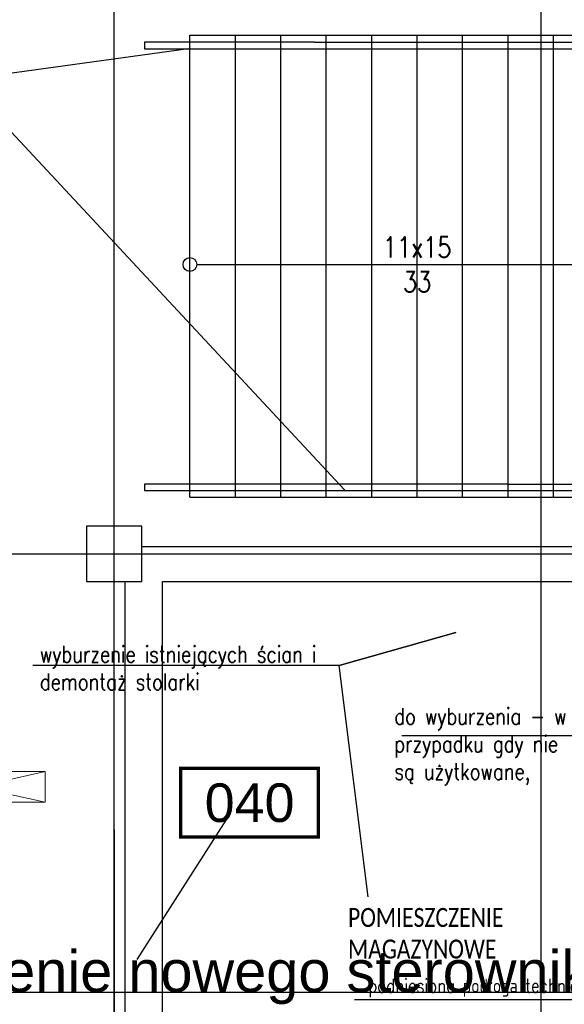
# Model space of a CAD drawing. Header units: centimetres. Extents: x -149939 to 48626, y -46000 to 152985.
# Tile 208 of 256: x -35226 to -31271, y 78830 to 85977. Entities that reach past the tile are written whole.
import ezdxf
from ezdxf import colors
from ezdxf.entities.mleader import LeaderData, LeaderLine
from ezdxf.enums import TextEntityAlignment as Align
from ezdxf.math import Vec2, Vec3

# ---------------------------------------------------------------- set-up
doc = ezdxf.new("R2010")
doc.units = ezdxf.units.CM
doc.header["$LTSCALE"] = 50
doc.linetypes.add('Osie rzutów$0$DASHDOT2', pattern=[12.7, 6.35, -3.175, 0, -3.175])
doc.layers.get('0').update_dxf_attribs({"color": 8})
for name, color, linetype in [('01-103-Went PP_poziom-0_5$0$L_Nawiew', 7, 'Continuous'), ('bgde_AJ_opis', 7, 'Continuous'), ('Kondygnacja  -0_5$0$ARCH_INFO_OPISY', 8, 'Continuous'), ('Kondygnacja  -0_5$0$ARCH_INFO_SCHODY_IST', 8, 'Continuous'), ('Kondygnacja  -0_5$0$ARCH_MUROWANE_IST', 8, 'Continuous'), ('Kondygnacja  -0_5$0$ARCH_POMOCNICZE', 8, 'Continuous'), ('Kondygnacja  -0_5$0$ARCH_SCHODY_IST', 8, 'Continuous'), ('Kondygnacja  -0_5$0$ARCH_ŻELBET_IST', 8, 'Continuous'), ('Osie rzutów$0$ARCH_INFO_OSIE_IST', 8, 'Osie rzutów$0$DASHDOT2'), ('Osie rzutów$0$ARCH_INFO_OSIE_OPISY_IST', 8, 'Continuous'), ('Pomieszczenia -05$0$ARCH_INFO_AREA_ETYKIETY_200', 8, 'Continuous')]:
    doc.layers.add(name, color=color, linetype=linetype)
doc.layers.add('bgde_nawiewnik', color=11, linetype='Continuous', lineweight=5)
doc.layers.add('RFCU', color=6, linetype='Continuous', lineweight=30)
doc.styles.add('Kondygnacja  -0_5$0$ROMANS-50-CM', font='romans.shx', dxfattribs={"width": 0.8, "height": 10})
doc.styles.add('Kondygnacja  -0_5$0$Standard', font='txt')
doc.styles.add('Kondygnacja +0$0$ROMANS-50-CM', font='romans.shx', dxfattribs={"width": 0.8, "height": 10})
doc.styles.add('Pomieszczenia -05$0$Arial', font='ARIAL.TTF')
doc.dimstyles.new('Kondygnacja  -0_5$0$ISO-25', dxfattribs={"dimtxt": 2.5, "dimasz": 2.5, "dimexe": 1.25, "dimexo": 0.625, "dimtad": 1, "dimtxsty": 'Kondygnacja  -0_5$0$Standard', "dimcen": 2.5, "dimadec": 0, "dimazin": 0, "dimtfac": 1, "dimtmove": 0, "dimatfit": 3, "dimfxl": 1, "dimarcsym": 0})

# ---------------------------------------------------------------- blocks, each defined once
blk = doc.blocks.new('Osie rzutów')
at = {"layer": 'Osie rzutów$0$ARCH_INFO_OSIE_IST', "ltscale": 10}
for p, q in [((8660, 12255), (8660, 14290.38)), ((8970, 12255), (8970, 14290.38)), ((7947.38, 12710), (13655, 12710)), ((8660, 12510), (8660, 4623.26))]:
    blk.add_line(p, q, dxfattribs=at)
blk = doc.blocks.new('Kondygnacja  -0_5$0$_Dot')
at = {"color": 0, "linetype": 'ByBlock', "lineweight": -2}
blk.add_line((-0.5, 0), (-1, 0), dxfattribs=at)
at = {"color": 0, "linetype": 'ByBlock', "const_width": 0.5}
blk.add_lwpolyline([(-0.25, 0, 1), (0.25, 0, 1)], format="xyb", close=True, dxfattribs=at)
blk = doc.blocks.new('Kondygnacja  -0_5$0$A$C00C90F23')
at = {"layer": 'Kondygnacja  -0_5$0$ARCH_MUROWANE_IST', "ltscale": 4}
for points in [[(9240, 12715), (8680, 12715)], [(9530, 12715), (9280, 12715)]]:
    blk.add_lwpolyline(points, dxfattribs=at)
blk = doc.blocks.new('Pomieszczenia -05$0$etykieta_numer')
at = {"color": 0, "linetype": 'ByBlock', "const_width": 2.44}
blk.add_lwpolyline([(-50, -50), (-50, 0), (50, 0), (50, -50)], close=True, dxfattribs=at)
at = {"color": 0, "linetype": 'ByBlock', "style": 'Pomieszczenia -05$0$Arial'}
blk.add_attdef('AECAREA:NUMBER', text='', height=28, dxfattribs=at).set_placement((0, -25), align=Align.MIDDLE)
blk = doc.blocks.new('A$C066D7839')
at = {"layer": 'bgde_nawiewnik', "color": 7}
for p, q in [((-50, -11.15), (-50, 11.15)), ((-50, 11.15), (50, 11.15)), ((-50, -11.15), (50, 11.15)), ((50, -11.15), (-50, 11.15)), ((50, 11.15), (50, -11.15)), ((50, -11.15), (-50, -11.15))]:
    blk.add_line(p, q, dxfattribs=at)
blk.add_circle((0, 0), 10, dxfattribs=at)

msp = doc.modelspace()

# ---------------------------------------------------------------- linework, layer by layer
at = {"layer": 'bgde_AJ_opis'}
msp.add_line((-34371.873, 79156.226, 1920), (-33704.722, 80200, 1920), dxfattribs=at)
at = {"layer": 'Kondygnacja  -0_5$0$ARCH_INFO_OPISY'}
msp.add_lwpolyline([(-32696.628, 79610), (-32906.663, 81289.233), (-32060, 81530), (-32906.663, 81289.233), (-35130.326, 81289.233)], dxfattribs=at)
at = {"layer": 'Kondygnacja  -0_5$0$ARCH_INFO_SCHODY_IST'}
for points in [[(-33940, 84200), (-30690, 84200), (-31029.325, 84552.143)], [(-32186.728, 84200), (-30690, 84200), (-31029.325, 83847.857)]]:
    msp.add_lwpolyline(points, dxfattribs=at)
msp.add_circle((-33990, 84200), 50, dxfattribs=at)
at = {"layer": 'Kondygnacja  -0_5$0$ARCH_MUROWANE_IST', "ltscale": 4}
for p, q in [((-34460, 78340), (-34460, 81900)), ((-34190, 79400.126), (-34190, 81900)), ((-34190, 81900), (-25160, 81900)), ((-34190, 78605), (-34190, 79450))]:
    msp.add_line(p, q, dxfattribs=at)
at = {"layer": 'Kondygnacja  -0_5$0$ARCH_SCHODY_IST'}
for p, q in [((-33990, 85865), (-26190, 85865)), ((-33990, 82510), (-33990, 85865)), ((-33660, 82510), (-33660, 85865)), ((-33330, 82510), (-33330, 85865)), ((-33000, 82510), (-33000, 85865)), ((-32670, 82510), (-32670, 85865)), ((-32340, 82510), (-32340, 85865)), ((-32010, 82510), (-32010, 85865)), ((-31680, 82510), (-31680, 85865)), ((-31350, 82510), (-31350, 85865)), ((-33990, 82510), (-26190, 82510))]:
    msp.add_line(p, q, dxfattribs=at)
for points in [[(-33066.029, 85765), (-25740, 85765), (-25740, 86435), (-27759.998, 86435)], [(-33084.505, 85815), (-25790, 85815), (-25790, 86385), (-27741.522, 86385)], [(-33084.505, 85815), (-34320, 85815), (-34320, 85765), (-33066.029, 85765)], [(-31680, 82605), (-34320, 82605), (-34320, 82560), (-31680, 82560)], [(-31680, 82605), (-25740, 82605), (-25740, 82300)], [(-31680, 82560), (-25790, 82560), (-25790, 82300)]]:
    msp.add_lwpolyline(points, dxfattribs=at)
at = {"layer": 'Kondygnacja  -0_5$0$ARCH_ŻELBET_IST', "ltscale": 4}
msp.add_lwpolyline([(-34740, 81900), (-34340, 81900), (-34340, 82300), (-34740, 82300)], close=True, dxfattribs=at)
msp.add_lwpolyline([(-34740, 81900), (-34340, 81900), (-34340, 82300), (-34740, 82300)], close=True, dxfattribs=at)

# ---------------------------------------------------------------- block references
at = {"layer": '01-103-Went PP_poziom-0_5$0$L_Nawiew', "xscale": 10, "yscale": 10, "zscale": 10}
msp.add_blockref('A$C066D7839', (-35539.915, 80407.586), dxfattribs=at)
at = {"layer": 'Kondygnacja  -0_5$0$ARCH_POMOCNICZE', "xscale": 10, "yscale": 10, "zscale": 10}
msp.add_blockref('Kondygnacja  -0_5$0$A$C00C90F23', (-121140, -45000), dxfattribs=at)
at = {"layer": 'Osie rzutów$0$ARCH_INFO_OSIE_OPISY_IST', "color": 30, "xscale": 10, "yscale": 10, "zscale": 10}
msp.add_blockref('Osie rzutów', (-121140, -45000), dxfattribs=at)
at = {"layer": 'Pomieszczenia -05$0$ARCH_INFO_AREA_ETYKIETY_200', "linetype": 'Continuous', "xscale": 10, "yscale": 10, "zscale": 10}
msp.add_blockref('Pomieszczenia -05$0$etykieta_numer', (-33556.482, 80543.593), dxfattribs=at).add_auto_attribs({'AECAREA:NUMBER': '040'})

# ---------------------------------------------------------------- texts
at = {"layer": 'Kondygnacja  -0_5$0$ARCH_INFO_OPISY', "attachment_point": 7, "style": 'Kondygnacja +0$0$ROMANS-50-CM'}
for s, insert, char_height, width in [('wyburzenie istniejących ścian i demontaż stolarki', (-35078.851, 81110.955), 120, 2199.97279), ('do wyburzenia - w przypadku gdy nie są użytkowane,', (-32505.199, 80420.247), 120, 1457.85352), ('\\pt165;{\\fCalibri|b0|i0|c238|p34;\\H0.9167x;POMIESZCZENIE\\PMAGAZYNOWE}', (-32841.638, 79160.93), 150, 5390.22766), ('{\\H0.8333x;podniesiona podłoga techniczna}', (-32695.028, 78882.156), 120, 2660.08772)]:
    msp.add_mtext(s, dxfattribs=dict(at, insert=insert, char_height=char_height, width=width))
at = {"layer": 'Kondygnacja  -0_5$0$ARCH_INFO_SCHODY_IST', "insert": (-32340, 84200), "char_height": 150, "width": 100, "attachment_point": 5, "style": 'Kondygnacja  -0_5$0$ROMANS-50-CM'}
msp.add_mtext('11x15 33', dxfattribs=at)

# ---------------------------------------------------------------- leaders
at = {"layer": 'Kondygnacja  -0_5$0$ARCH_INFO_OPISY'}
for points in [[(-33998.986, 85765), (-35639.558, 85538.348), (-38206.511, 85538.348)], [(-32867.705, 82564.07), (-35639.558, 85538.348), (-38206.511, 85538.348)], [(-30244.975, 79952.893), (-30760.972, 80779.083), (-32451.181, 80779.083)], [(-30500, 79076.36), (-30737.517, 78862.415), (-32794.107, 78862.415)]]:
    msp.add_leader(points, dimstyle='Kondygnacja  -0_5$0$ISO-25', override={"dimscale": 5, "dimasz": 2, "dimtad": 0, "dimldrblk": 'Kondygnacja  -0_5$0$_Dot'}, dxfattribs=at)
at = {"layer": 'RFCU', "color": 94, "lineweight": 0}
ml = msp.add_multileader_mtext('Standard', dxfattribs=at)
ml.set_content('{\\fArial CE|b0|i0|c238|p34;\\C94;Dołożenie nowego sterownika\\Pw SA-A do sterowania VAV od CO2}')
ml.set_leader_properties()
ml.build(insert=Vec2(0, 0))
ml.multileader.update_dxf_attribs({"text_right_attachment_type": 6, "dogleg_length": 0.36, "arrow_head_size": 320})
ctx = ml.context
ctx.base_point, ctx.char_height, ctx.arrow_head_size, ctx.plane_origin = Vec3(-37467.553, 79067.442), 300, 320, Vec3(-35545.349, 83443.746)
ctx.right_attachment, ctx.text_align_type = 6, 2
notes = []
notes.append((ctx, [(0, (1, 1, 0), (-30847.64, 78914.884), (-1, 0), 0.36, [(0, [(-27964.929, 77360.548)], 0, [])])]))
ctx.mtext.insert, ctx.mtext.alignment, ctx.mtext.flow_direction = Vec3(-30850, 79220), 3, 5
for ctx, leaders in notes:
    for number, flags, end, landing, length, lines in leaders:
        leader = LeaderData()
        leader.index, (leader.has_last_leader_line, leader.has_dogleg_vector, leader.attachment_direction) = number, flags
        leader.last_leader_point, leader.dogleg_vector, leader.dogleg_length = Vec3(end), Vec3(landing), length
        for number, points, colour, breaks in lines:
            line = LeaderLine()
            line.index, line.vertices, line.color, line.breaks = number, Vec3.list(points), colors.encode_raw_color(colour), breaks
            leader.lines.append(line)
        ctx.leaders.append(leader)

doc.saveas('drawing.dxf')
